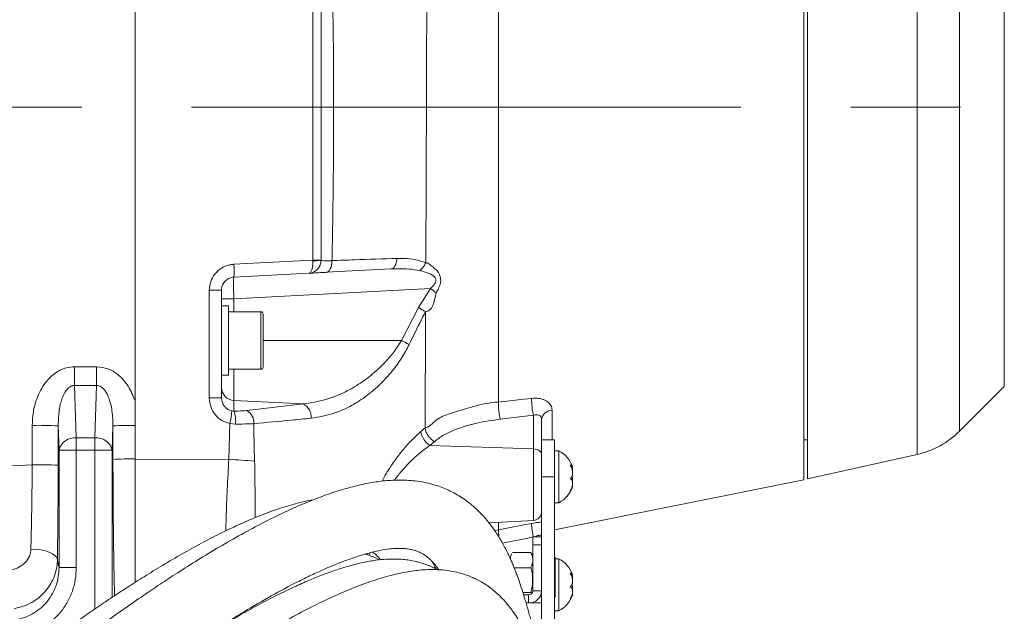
# Model space of a CAD drawing. Header units: millimetres. Extents: x 0 to 8410, y 0 to 5940.
# Tile 173 of 180: x 7086 to 7314, y 4136 to 4273. Entities that reach past the tile are written whole.
import ezdxf

# ---------------------------------------------------------------- set-up
doc = ezdxf.new("R2010")
doc.units = ezdxf.units.MM
doc.header["$LTSCALE"] = 10
doc.linetypes.add('CENTERX2', pattern=[20.32, 12.7, -2.54, 2.54, -2.54])

msp = doc.modelspace()

# ---------------------------------------------------------------- linework, layer by layer
at = {"color": 7, "linetype": 'Continuous', "lineweight": 0}
for p, q in [((7267.33, 4339.06), (7267.33, 4166.67)), ((7268.23, 4166.87), (7268.23, 4338.85)), ((7112.73, 4302.86), (7112.73, 4184.92)), ((7155.73, 4286.78), (7155.73, 4217.46)), ((7155.73, 4217.46), (7155.73, 4217.42)), ((7152.89, 4214.43), (7135.58, 4213.52)), ((7171.89, 4215.42), (7156.94, 4214.64)), ((7132.73, 4210.52), (7132.73, 4185.65)), ((7134.33, 4206.87), (7132.73, 4206.87)), ((7134.33, 4190.87), (7134.33, 4206.87)), ((7141.83, 4205.51), (7134.33, 4205.51)), ((7142.33, 4205.01), (7142.33, 4192.74)), ((7132.73, 4190.87), (7134.33, 4190.87)), ((7134.33, 4192.24), (7141.83, 4192.24)), ((7303.34, 4177.91), (7313.69, 4188.26)), ((7112.73, 4184.92), (7112.73, 4179.24)), ((7112.73, 4179.24), (7112.73, 4171.49)), ((7206.73, 4180.64), (7206.73, 4174.52)), ((7209.73, 4175.87), (7206.73, 4175.87)), ((7209.73, 4175.87), (7209.73, 4167.37)), ((7267.33, 4175.87), (7268.23, 4175.87)), ((7206.73, 4174.52), (7206.73, 4167.37)), ((7210.73, 4173.37), (7209.73, 4173.37)), ((7210.73, 4161.37), (7210.73, 4173.37)), ((7268.23, 4166.87), (7293.56, 4172.53)), ((7112.73, 4171.39), (7112.73, 4142.89)), ((7213.56, 4169.64), (7213.88, 4169.64)), ((7206.73, 4167.37), (7206.73, 4121.39)), ((7209.73, 4167.37), (7209.73, 4085.37)), ((7209.73, 4155.1), (7267.33, 4166.67)), ((7209.73, 4161.37), (7210.73, 4161.37)), ((7194.55, 4156.73), (7204.84, 4157.27)), ((7206.73, 4153.51), (7204.73, 4153.51)), ((7204.73, 4151.64), (7204.73, 4153.51)), ((7200.03, 4149.88), (7204.24, 4149.88)), ((7204.24, 4149.88), (7204.41, 4149.56)), ((7204.73, 4140.99), (7204.73, 4151.64)), ((7209.83, 4148.74), (7209.73, 4148.69)), ((7209.83, 4144.16), (7209.83, 4148.74)), ((7210.73, 4148.37), (7209.83, 4148.37)), ((7210.73, 4136.37), (7210.73, 4148.37)), ((7200.36, 4146.34), (7204.24, 4146.34)), ((7209.83, 4139.58), (7209.83, 4144.16)), ((7213.56, 4144.64), (7213.88, 4144.64)), ((7202.39, 4140.62), (7204.24, 4140.62)), ((7204.44, 4140.33), (7204.24, 4140.62)), ((7202.56, 4140.06), (7203.73, 4140.06)), ((7206.73, 4138.21), (7203.12, 4138.21)), ((7203.12, 4138.21), (7203.73, 4138.21)), ((7209.73, 4139.63), (7209.83, 4139.58)), ((7209.73, 4136.37), (7210.73, 4136.37))]:
    msp.add_line(p, q, dxfattribs=at)
at = {"color": 8, "linetype": 'Continuous', "lineweight": 0}
for p, q in [((7293.56, 4172.53), (7293.56, 4333.21)), ((7303.34, 4327.83), (7303.34, 4177.91)), ((7313.69, 4252.87), (7313.69, 4317.48)), ((7153.84, 4217.45), (7153.84, 4286.79)), ((7313.69, 4188.26), (7313.69, 4252.87)), ((7153.84, 4217.45), (7153.84, 4217.32)), ((7129.89, 4185.6), (7129.89, 4210.49)), ((7181.02, 4210.91), (7135.58, 4208.53)), ((7178.23, 4206.49), (7181.02, 4210.91)), ((7135.58, 4208.53), (7132.73, 4208.53)), ((7135.58, 4208.53), (7135.58, 4205.51)), ((7174.34, 4198.87), (7178.23, 4206.49)), ((7141.83, 4192.24), (7141.83, 4205.51)), ((7174.34, 4198.87), (7142.33, 4198.87)), ((7098.74, 4188.46), (7098.74, 4192.79)), ((7098.74, 4192.79), (7103.86, 4192.79)), ((7103.86, 4188.46), (7103.86, 4192.79)), ((7135.58, 4192.24), (7135.58, 4185.03)), ((7098.74, 4188.46), (7099.16, 4176.34)), ((7103.86, 4188.46), (7098.74, 4188.46)), ((7103.43, 4176.34), (7103.86, 4188.46)), ((7135.58, 4185.03), (7135.58, 4182.56)), ((7151.62, 4184.21), (7135.58, 4185.03)), ((7138.56, 4182.68), (7151.62, 4184.21)), ((7135.13, 4182.59), (7135.58, 4182.56)), ((7204.84, 4181.59), (7197.17, 4180.69)), ((7204.84, 4173.81), (7204.84, 4181.59)), ((7209.14, 4182.75), (7209.14, 4175.87)), ((7134.41, 4171.41), (7134.68, 4179.67)), ((7135.96, 4179.56), (7134.68, 4179.67)), ((7140.23, 4179.66), (7140.31, 4172.79)), ((7095.16, 4173.52), (7094.97, 4179.14)), ((7107.63, 4179.14), (7107.43, 4173.52)), ((7178.8, 4177.82), (7179.78, 4178.67)), ((7099.16, 4176.34), (7103.43, 4176.34)), ((7099.16, 4176.34), (7099.16, 4173.52)), ((7103.43, 4176.34), (7103.43, 4173.52)), ((7181.9, 4175.47), (7180.91, 4174.61)), ((7095.16, 4146.35), (7095.16, 4173.52)), ((7095.16, 4173.52), (7099.16, 4173.52)), ((7099.16, 4173.52), (7099.16, 4146.35)), ((7103.43, 4173.52), (7099.16, 4173.52)), ((7103.43, 4136.77), (7103.43, 4173.52)), ((7107.43, 4173.52), (7103.43, 4173.52)), ((7107.43, 4173.52), (7107.43, 4139.48)), ((7204.84, 4173.81), (7180.91, 4174.61)), ((7204.84, 4157.27), (7204.84, 4173.81)), ((7084.39, 4169.88), (7088.96, 4170.13)), ((7134.41, 4171.41), (7112.73, 4171.39)), ((7209.73, 4167.37), (7206.73, 4167.37)), ((7196.73, 4156.85), (7196.73, 4155.1)), ((7204.73, 4153.38), (7197.66, 4152.04)), ((7206.73, 4151.64), (7204.73, 4151.64)), ((7095.16, 4146.35), (7099.16, 4146.35)), ((7182.39, 4146.63), (7181.82, 4146.27)), ((7204.73, 4140.99), (7206.73, 4140.99)), ((7203.73, 4138.21), (7203.73, 4140.06))]:
    msp.add_line(p, q, dxfattribs=at)
at = {"color": 7, "linetype": 'CENTERX2', "lineweight": 0}
msp.add_line((8065.6, 4252.87), (6705.01, 4252.87), dxfattribs=at)
at = {"color": 8, "linetype": 'Continuous', "lineweight": 0, "flags": 128}
for points in [[(7135.58, 4216.49), (7141.56, 4216.8), (7153.84, 4217.45)], [(7156.94, 4214.64), (7157.2, 4214.7), (7157.45, 4214.86), (7157.68, 4215.11), (7157.88, 4215.44), (7158.04, 4215.85), (7158.16, 4216.31), (7158.24, 4216.81), (7158.26, 4217.34)], [(7171.89, 4215.42), (7172.15, 4215.48), (7172.4, 4215.62), (7172.63, 4215.84), (7172.83, 4216.13), (7173, 4216.49), (7173.14, 4216.9), (7173.24, 4217.36), (7173.29, 4217.85)], [(7196.73, 4184.6), (7202.61, 4185.29), (7204.41, 4185.5)], [(7204.84, 4173.81), (7205.21, 4173.78), (7205.57, 4173.7), (7205.9, 4173.58), (7206.19, 4173.42), (7206.42, 4173.23), (7206.59, 4173.01), (7206.7, 4172.78), (7206.73, 4172.54)], [(7196.73, 4155.1), (7202.61, 4156.22), (7204.41, 4156.56)], [(7195.89, 4154.91), (7196.73, 4155.1), (7196.73, 4155.1), (7196.73, 4155.1)], [(7094.79, 4148.18), (7094.64, 4148.66), (7094.27, 4149.11), (7093.69, 4149.54), (7092.92, 4149.91), (7092, 4150.21), (7090.96, 4150.44), (7089.83, 4150.58), (7088.66, 4150.64)], [(7094.79, 4148.18), (7095.13, 4146.52), (7095.16, 4146.35)]]:
    msp.add_lwpolyline(points, dxfattribs=at)
at = {"color": 8, "linetype": 'Continuous', "lineweight": 0}
for centre, radius, start, end in [((7121.27, 4215), 14.38, 354.0764, 5.9236), ((7154.3, 4269.98), 52.53, 269.496, 271.5635), ((7154.3, 4226.75), 9.44, 267.2417, 278.7553), ((7130.58, 4276.94), 66.45, 269.4084, 271.8601), ((7133.77, 4146.98), 79.49, 52.3558, 53.5342), ((7132.42, 4112.54), 95.97, 62.9076, 64.1013), ((7135.7, 4187.99), 2.96, 180.5968, 267.6684), ((7130.58, 4227.44), 41.84, 269.0594, 272.9537), ((7150.1, 4181.24), 3.34, 354.3927, 62.9594), ((7220.29, 4185.28), 15.88, 179.1975, 193.4475), ((7114.31, 4184.3), 20.88, 347.1752, 355.3102), ((7129.22, 4180.21), 6.78, 354.5001, 20.2443), ((7136.96, 4179.82), 3.27, 357.074, 60.6354), ((7209.19, 4180.27), 2.48, 91.0749, 171.2645), ((7090.34, 4090.09), 89.17, 87.0273, 90.8816), ((7111.71, 4106.86), 72.39, 89.1861, 93.2293), ((7183.62, 4178.71), 4.91, 190.4298, 236.4688), ((7098.75, 4172.69), 3.68, 83.5966, 166.966), ((7103.84, 4172.69), 3.68, 13.0349, 96.4024), ((7090.33, 4090.64), 79.51, 86.6642, 90.9874), ((7111.71, 4106.04), 65.46, 89.1023, 93.5698), ((7169.29, 4641.86), 471.74, 265.7592, 266.4871), ((7222.31, 4157.43), 17.93, 182.7826, 192.639)]:
    msp.add_arc(centre, radius, start, end, dxfattribs=at)
at = {"color": 7, "linetype": 'Continuous', "lineweight": 0}
for centre, radius, start, end in [((7141.83, 4205.01), 0.5, 0, 90), ((7141.83, 4192.74), 0.5, 270, 0), ((7289.2, 4192.05), 20, 282.6, 315), ((7207.34, 4167.25), 7, 20.8257, 60.9503), ((7207.34, 4167.49), 7, 299.0497, 339.2197), ((7204.73, 4159.27), 2, 273, 0), ((7202.38, 4148.49), 2.35, 0, 27.9202), ((7201.89, 4148.49), 2.35, 152.8178, 180), ((7207.34, 4142.25), 7, 20.8257, 60.9503), ((7203.77, 4141.03), 0.965, 267.894, 357.7145), ((7203.84, 4141.1), 2.9, 267.8884, 357.7196), ((7207.34, 4142.49), 7, 299.0497, 339.2197)]:
    msp.add_arc(centre, radius, start, end, dxfattribs=at)
at = {"color": 8, "linetype": 'Continuous', "lineweight": 0}
for centre, major_axis, ratio, start_param, end_param in [((7135.73, 4208.52), (-0.16, 5), 0.031345, 0.000658, 1.568715), ((6947.74, 4252.87), (0, 4039), 0.034973, 4.691903, 4.694159), ((6953.73, 4252.87), (0, 4045), 0.034921, 4.691903, 4.694159), ((7248.86, 4252.87), (0, 4045), 0.034921, 1.589026, 1.590946)]:
    msp.add_ellipse(centre, major_axis=major_axis, ratio=ratio, start_param=start_param, end_param=end_param, dxfattribs=at)
for points, knots in [([(7196.73, 4352.82), (7196.73, 4352.72), (7196.73, 4352.42), (7196.73, 4351.21), (7196.73, 4349.24), (7196.73, 4346.6), (7196.73, 4343.35), (7196.73, 4339.49), (7196.73, 4335.06), (7196.73, 4330.09), (7196.73, 4324.61), (7196.73, 4318.66), (7196.73, 4312.27), (7196.73, 4305.49), (7196.73, 4298.35), (7196.73, 4290.92), (7196.73, 4283.24), (7196.73, 4275.35), (7196.73, 4267.32), (7196.73, 4259.19), (7196.73, 4251.02), (7196.73, 4242.86), (7196.73, 4234.77), (7196.73, 4226.8), (7196.73, 4219), (7196.73, 4211.42), (7196.73, 4204.15), (7196.73, 4197.22), (7196.73, 4190.65), (7196.73, 4186.61), (7196.73, 4184.6)], [0, 0, 0, 0, 0.0182102, 0.0546153, 0.0910205, 0.1274257, 0.1638306, 0.2002359, 0.2366409, 0.273046, 0.3094513, 0.3458564, 0.3822616, 0.4186666, 0.4550718, 0.4914768, 0.5278819, 0.5642872, 0.6006919, 0.6370974, 0.6735026, 0.7099076, 0.7463128, 0.782718, 0.8191231, 0.8555281, 0.891933, 0.9279553, 0.9639779, 1, 1, 1, 1]), ([(7158.28, 4286.9), (7158.38, 4281.12), (7158.59, 4269.56), (7158.68, 4252.95), (7158.59, 4237.15), (7158.43, 4225.56), (7158.3, 4218.96), (7158.26, 4217.34)], [0, 0, 0, 0, 0.24967, 0.500002, 0.714744, 0.929925, 1, 1, 1, 1]), ([(7179.96, 4216.87), (7179.97, 4219.21), (7179.99, 4224.39), (7180.02, 4232.58), (7180.06, 4241.37), (7180.09, 4250.23), (7180.12, 4259.11), (7180.15, 4267.95), (7180.18, 4277.37), (7180.2, 4283.72), (7180.21, 4287.22)], [0, 0, 0, 0, 0.102342, 0.226415, 0.350593, 0.474892, 0.599233, 0.723553, 0.847815, 1, 1, 1, 1]), ([(7129.89, 4210.49), (7129.96, 4211.17), (7130.09, 4212.51), (7131.12, 4214.31), (7132.64, 4215.67), (7134.23, 4216.35), (7135.24, 4216.45), (7135.58, 4216.49)], [0, 0, 0, 0, 0.221743, 0.443462, 0.665189, 0.887131, 1, 1, 1, 1]), ([(7152.89, 4214.43), (7152.89, 4214.43), (7152.98, 4214.43), (7153.15, 4214.5), (7153.41, 4214.79), (7153.65, 4215.34), (7153.8, 4216.12), (7153.85, 4216.79), (7153.85, 4217.19), (7153.84, 4217.32)], [0, 0, 0, 0, 0.002405, 0.160299, 0.310653, 0.548656, 0.743074, 0.911923, 1, 1, 1, 1]), ([(7155.73, 4217.42), (7155.79, 4217.39), (7155.9, 4217.33), (7156.76, 4217.3), (7157.66, 4217.32), (7158.21, 4217.34), (7158.26, 4217.34)], [0, 0, 0, 0, 0.322132, 0.643137, 0.961447, 1, 1, 1, 1]), ([(7158.26, 4217.34), (7160, 4217.41), (7165.05, 4217.59), (7170.03, 4217.74), (7173.29, 4217.85)], [0, 0, 0, 0, 0.343808, 1, 1, 1, 1]), ([(7173.29, 4217.85), (7173.87, 4217.85), (7175.31, 4217.86), (7177.59, 4217.65), (7179.16, 4217.13), (7179.96, 4216.87)], [0, 0, 0, 0, 0.250314, 0.621622, 1, 1, 1, 1]), ([(7178.56, 4215.06), (7178.7, 4215.16), (7178.97, 4215.36), (7179.35, 4215.79), (7179.69, 4216.3), (7179.87, 4216.68), (7179.96, 4216.87)], [0, 0, 0, 0, 0.24999, 0.500006, 0.749982, 1, 1, 1, 1]), ([(7179.96, 4216.87), (7179.96, 4216.87), (7180.36, 4216.87), (7181.39, 4216.01), (7182.46, 4215.2), (7183.16, 4214.16), (7183.44, 4213.18), (7183.38, 4212.1), (7182.98, 4210.98), (7182.53, 4210.27), (7182.32, 4209.92)], [0, 0, 0, 0, 0.000005, 0.199814, 0.398605, 0.527795, 0.635289, 0.743235, 0.875833, 1, 1, 1, 1]), ([(7178.56, 4215.06), (7177.76, 4215.19), (7176.15, 4215.46), (7173.9, 4215.5), (7172.47, 4215.45), (7171.89, 4215.42)], [0, 0, 0, 0, 0.369009, 0.743035, 1, 1, 1, 1]), ([(7181.02, 4210.91), (7181.26, 4211.12), (7181.73, 4211.54), (7182.19, 4212.18), (7182.31, 4212.68), (7182.29, 4213.03), (7182.18, 4213.29), (7181.9, 4213.67), (7181.29, 4214.14), (7180.24, 4214.62), (7179.26, 4214.89), (7178.69, 4215.02), (7178.56, 4215.06)], [0, 0, 0, 0, 0.129245, 0.250188, 0.307506, 0.337289, 0.404157, 0.426668, 0.549756, 0.743165, 0.937472, 1, 1, 1, 1]), ([(7182.32, 4209.92), (7181.92, 4207.75), (7181.52, 4205.57), (7179.91, 4205.57), (7179.91, 4205.57)], [0, 0, 0, 0, 0.9999938, 1, 1, 1, 1]), ([(7178.23, 4206.49), (7178.54, 4206.32), (7179.17, 4205.98), (7179.66, 4205.7), (7179.91, 4205.57)], [0, 0, 0, 0, 0.499993, 1, 1, 1, 1]), ([(7179.91, 4205.57), (7179, 4203.79), (7177.7, 4201.28), (7176.49, 4198.73), (7176.13, 4197.98)], [0, 0, 0, 0, 0.70738, 1, 1, 1, 1]), ([(7179.78, 4178.68), (7179.79, 4180.75), (7179.81, 4184.91), (7179.85, 4191.77), (7179.88, 4198.67), (7179.9, 4203.35), (7179.91, 4205.57)], [0, 0, 0, 0, 0.256628, 0.513154, 0.769764, 1, 1, 1, 1]), ([(7151.62, 4184.21), (7153.38, 4184.48), (7156.38, 4184.93), (7160.49, 4186.52), (7163.97, 4188.37), (7167.29, 4190.73), (7170.13, 4193.34), (7172.54, 4196.05), (7173.74, 4197.93), (7174.34, 4198.87)], [0, 0, 0, 0, 0.208809, 0.355797, 0.50272, 0.644773, 0.786656, 0.893466, 1, 1, 1, 1]), ([(7176.13, 4197.98), (7175.55, 4196.89), (7174.4, 4194.7), (7172.02, 4191.51), (7169.19, 4188.45), (7165.87, 4185.68), (7162.38, 4183.51), (7158.23, 4181.7), (7155.2, 4181.2), (7153.42, 4180.91)], [0, 0, 0, 0, 0.108396, 0.217038, 0.358469, 0.500106, 0.646077, 0.792123, 1, 1, 1, 1]), ([(7088.97, 4179.25), (7089.02, 4180.28), (7089.12, 4182.35), (7089.84, 4185.08), (7090.84, 4187.36), (7092.21, 4189.52), (7094.18, 4191.44), (7096.58, 4192.62), (7098.1, 4192.74), (7098.74, 4192.79)], [0, 0, 0, 0, 0.168652, 0.337159, 0.455879, 0.574448, 0.752635, 0.897054, 1, 1, 1, 1]), ([(7103.86, 4192.79), (7104.75, 4192.7), (7106.52, 4192.5), (7109.11, 4190.9), (7111.35, 4188.36), (7112.27, 4186.08), (7112.73, 4184.92)], [0, 0, 0, 0, 0.209957, 0.419013, 0.705709, 1, 1, 1, 1]), ([(7098.74, 4188.46), (7098.55, 4188.45), (7098.29, 4188.43), (7097.75, 4188.22), (7097.36, 4187.92), (7096.68, 4187.17), (7095.89, 4185.73), (7095.09, 4182.89), (7095.01, 4180.55), (7094.97, 4179.14)], [0, 0, 0, 0, 0.047631, 0.067113, 0.153285, 0.176266, 0.342599, 0.600744, 1, 1, 1, 1]), ([(7107.63, 4179.14), (7107.6, 4180.18), (7107.55, 4182.29), (7106.95, 4185.05), (7106.04, 4187.07), (7105.13, 4188.06), (7104.4, 4188.43), (7104.03, 4188.45), (7103.86, 4188.46)], [0, 0, 0, 0, 0.293241, 0.596492, 0.78916, 0.903951, 0.955035, 1, 1, 1, 1]), ([(7134.68, 4179.67), (7134.04, 4179.86), (7132.76, 4180.25), (7131.24, 4181.6), (7130.12, 4183.41), (7129.97, 4184.84), (7129.89, 4185.6)], [0, 0, 0, 0, 0.240944, 0.481884, 0.724605, 1, 1, 1, 1]), ([(7132.73, 4185.65), (7132.77, 4185.26), (7132.85, 4184.53), (7133.4, 4183.59), (7134.17, 4182.89), (7134.81, 4182.69), (7135.13, 4182.59)], [0, 0, 0, 0, 0.281895, 0.525945, 0.764128, 1, 1, 1, 1]), ([(7179.78, 4178.68), (7179.78, 4178.68), (7180.64, 4178.68), (7182.35, 4180.87), (7186.12, 4182.17), (7190.93, 4183.65), (7194.76, 4184.6), (7196.73, 4184.6), (7196.73, 4184.6)], [0, 0, 0, 0, 0.000002, 0.189952, 0.380423, 0.689911, 0.999997, 1, 1, 1, 1]), ([(7197.17, 4180.69), (7197.1, 4180.98), (7196.97, 4181.58), (7196.82, 4182.66), (7196.73, 4183.73), (7196.73, 4184.31), (7196.73, 4184.6)], [0, 0, 0, 0, 0.250017, 0.499996, 0.750003, 1, 1, 1, 1]), ([(7204.41, 4185.5), (7204.96, 4185.53), (7206.06, 4185.58), (7207.51, 4185.14), (7208.58, 4184.38), (7209.08, 4183.52), (7209.13, 4182.95), (7209.14, 4182.75)], [0, 0, 0, 0, 0.22599, 0.450692, 0.669629, 0.884431, 1, 1, 1, 1]), ([(7135.58, 4182.56), (7136.26, 4182.56), (7137.33, 4182.56), (7138.23, 4182.65), (7138.56, 4182.68)], [0, 0, 0, 0, 0.638053, 1, 1, 1, 1]), ([(7206.73, 4180.64), (7206.73, 4180.74), (7206.71, 4181), (7206.51, 4181.37), (7206.08, 4181.66), (7205.49, 4181.76), (7205.06, 4181.64), (7204.84, 4181.59)], [0, 0, 0, 0, 0.115744, 0.328006, 0.543041, 0.767084, 1, 1, 1, 1]), ([(7140.23, 4179.66), (7139.76, 4179.63), (7138.47, 4179.55), (7136.94, 4179.56), (7135.96, 4179.56)], [0, 0, 0, 0, 0.361635, 1, 1, 1, 1]), ([(7153.42, 4180.91), (7151.9, 4180.76), (7147.59, 4180.32), (7143.12, 4179.92), (7140.23, 4179.66)], [0, 0, 0, 0, 0.352948, 1, 1, 1, 1]), ([(7197.17, 4180.69), (7195.36, 4180.42), (7191.78, 4179.91), (7187.45, 4178.61), (7184.11, 4177.13), (7182.64, 4176.02), (7181.9, 4175.47)], [0, 0, 0, 0, 0.322705, 0.636965, 0.815922, 1, 1, 1, 1]), ([(7169.84, 4166.32), (7170.17, 4166.94), (7171, 4168.48), (7172.54, 4170.84), (7174.46, 4173.38), (7176.56, 4175.76), (7178.05, 4177.13), (7178.8, 4177.82)], [0, 0, 0, 0, 0.137147, 0.343281, 0.549623, 0.774757, 1, 1, 1, 1]), ([(7181.9, 4175.47), (7181.63, 4175.68), (7181.09, 4176.1), (7180.41, 4176.96), (7179.92, 4177.87), (7179.83, 4178.41), (7179.78, 4178.67)], [0, 0, 0, 0, 0.250017, 0.500009, 0.749995, 1, 1, 1, 1]), ([(7140.31, 4172.79), (7140.31, 4172.79), (7140.31, 4172.19), (7140.35, 4171.6), (7140.39, 4171.01)], [0, 0, 0, 0, 0.000067, 1, 1, 1, 1]), ([(7180.91, 4174.61), (7180.18, 4174.09), (7178.69, 4173.02), (7176.6, 4171.15), (7174.69, 4169.11), (7173.41, 4167.56), (7172.8, 4166.66), (7172.71, 4166.53)], [0, 0, 0, 0, 0.249862, 0.504198, 0.729331, 0.95974, 1, 1, 1, 1]), ([(7088.66, 4150.64), (7088.69, 4151.61), (7088.77, 4155.15), (7088.86, 4160.26), (7088.93, 4165.84), (7088.95, 4168.7), (7088.96, 4170.13)], [0, 0, 0, 0, 0.1585061, 0.5730515, 0.7865267, 1, 1, 1, 1]), ([(7108, 4139.86), (7107.99, 4140.19), (7107.95, 4141.74), (7107.89, 4144.77), (7107.81, 4148.93), (7107.75, 4153.32), (7107.69, 4158.51), (7107.65, 4164.54), (7107.64, 4169.08), (7107.63, 4171.37)], [0, 0, 0, 0, 0.036504, 0.174322, 0.312138, 0.453949, 0.595761, 0.796383, 1, 1, 1, 1]), ([(7133.71, 4154.85), (7133.73, 4155.8), (7133.82, 4158.88), (7134.04, 4164.48), (7134.29, 4169.1), (7134.41, 4171.41)], [0, 0, 0, 0, 0.183568, 0.591788, 1, 1, 1, 1]), ([(7140.39, 4171.01), (7140.42, 4168.87), (7140.48, 4164.61), (7140.5, 4160.21), (7140.51, 4158.09), (7140.51, 4157.92)], [0, 0, 0, 0, 0.479914, 0.959786, 1, 1, 1, 1]), ([(7204.41, 4156.56), (7204.97, 4156.66), (7205.81, 4156.81), (7206.51, 4156.84), (7206.73, 4156.85)], [0, 0, 0, 0, 0.672709, 1, 1, 1, 1]), ([(7196.93, 4153.29), (7196.89, 4153.51), (7196.81, 4154.07), (7196.73, 4154.74), (7196.73, 4154.98), (7196.73, 4155.1)], [0, 0, 0, 0, 0.25575, 0.627879, 1, 1, 1, 1]), ([(7206.73, 4153.64), (7206.73, 4153.67), (7206.71, 4153.76), (7206.51, 4153.85), (7206.08, 4153.83), (7205.57, 4153.71), (7205.23, 4153.56), (7205.1, 4153.51)], [0, 0, 0, 0, 0.127448, 0.361167, 0.597956, 0.844656, 1, 1, 1, 1]), ([(7083.59, 4145.69), (7084.22, 4145.84), (7085.48, 4146.13), (7087.07, 4147.17), (7088.22, 4148.58), (7088.63, 4149.83), (7088.66, 4150.53), (7088.66, 4150.64)], [0, 0, 0, 0, 0.242647, 0.478269, 0.715212, 0.955719, 1, 1, 1, 1]), ([(7167.05, 4149.77), (7167.01, 4149.6), (7166.97, 4149.42), (7166.87, 4149.2), (7166.86, 4149.18)], [0, 0, 0, 0, 0.917564, 1, 1, 1, 1]), ([(7094.79, 4148.18), (7094.78, 4147.93), (7094.75, 4147.01), (7094.47, 4145.44), (7093.59, 4142.96), (7091.71, 4140.28), (7088.57, 4137.86), (7086.03, 4137.19), (7084.76, 4136.86)], [0, 0, 0, 0, 0.046486, 0.171583, 0.296679, 0.535123, 0.766015, 1, 1, 1, 1]), ([(7084.93, 4134.27), (7085.19, 4134.31), (7086.12, 4134.47), (7087.66, 4134.95), (7089.48, 4135.86), (7091.12, 4137.09), (7092.55, 4138.59), (7093.69, 4140.33), (7094.54, 4142.24), (7095.06, 4144.26), (7095.13, 4145.65), (7095.16, 4146.35)], [0, 0, 0, 0, 0.046111, 0.162932, 0.279758, 0.3986, 0.517457, 0.637913, 0.758389, 0.879187, 1, 1, 1, 1]), ([(7099.16, 4146.35), (7099.11, 4145.43), (7099.02, 4143.59), (7098.31, 4140.91), (7097.19, 4138.39), (7095.65, 4136.1), (7093.75, 4134.11), (7091.56, 4132.49), (7089.13, 4131.27), (7087.07, 4130.63), (7085.84, 4130.43), (7085.49, 4130.37)], [0, 0, 0, 0, 0.120191, 0.240378, 0.360624, 0.480863, 0.599939, 0.719007, 0.83634, 0.953669, 1, 1, 1, 1])]:
    msp.add_open_spline(points, degree=3, knots=knots, dxfattribs=at)
at = {"color": 7, "linetype": 'Continuous', "lineweight": 0}
for points, knots in [([(7152.89, 4214.43), (7152.89, 4214.43), (7153.13, 4214.44), (7153.59, 4214.52), (7154.34, 4214.84), (7155.03, 4215.41), (7155.52, 4216.21), (7155.71, 4216.89), (7155.73, 4217.29), (7155.73, 4217.42)], [0, 0, 0, 0, 0.002407, 0.160302, 0.310657, 0.548663, 0.743073, 0.91194, 1, 1, 1, 1]), ([(7135.58, 4213.52), (7135.41, 4213.5), (7134.9, 4213.45), (7134.11, 4213.11), (7133.35, 4212.43), (7132.83, 4211.53), (7132.77, 4210.86), (7132.73, 4210.52)], [0, 0, 0, 0, 0.113165, 0.335497, 0.557246, 0.778671, 1, 1, 1, 1]), ([(7156.94, 4214.64), (7156.85, 4214.63), (7155.98, 4214.59), (7154.54, 4214.51), (7153.16, 4214.44), (7152.98, 4214.43), (7152.89, 4214.43)], [0, 0, 0, 0, 0.038711, 0.358023, 0.679046, 1, 1, 1, 1]), ([(7112.73, 4171.49), (7112.73, 4169.49), (7112.73, 4165.45), (7112.73, 4160.11), (7112.73, 4155.49), (7112.73, 4151.55), (7112.73, 4147.75), (7112.73, 4144.79), (7112.73, 4143.28), (7112.73, 4142.89)], [0, 0, 0, 0, 0.195808, 0.394455, 0.531272, 0.668087, 0.808872, 0.94966, 1, 1, 1, 1]), ([(7213.88, 4169.74), (7213.89, 4169.69), (7213.91, 4169.6), (7213.76, 4169.71), (7213.55, 4169.91), (7213.38, 4170.08), (7213.33, 4170.14)], [0, 0, 0, 0, 0.277089, 0.560016, 0.85708, 1, 1, 1, 1]), ([(7213.33, 4170.14), (7213.47, 4169.86), (7213.73, 4169.38), (7213.9, 4168.59), (7213.91, 4167.94), (7213.76, 4167.39), (7213.55, 4167.07), (7213.38, 4166.94), (7213.33, 4166.89)], [0, 0, 0, 0, 0.235547, 0.408139, 0.581134, 0.745067, 0.917173, 1, 1, 1, 1]), ([(7094.96, 4170.01), (7094.96, 4168.46), (7094.95, 4165.34), (7094.93, 4160.67), (7094.89, 4156.03), (7094.84, 4151.84), (7094.8, 4149.28), (7094.79, 4148.18)], [0, 0, 0, 0, 0.207377, 0.414752, 0.628155, 0.84156, 1, 1, 1, 1]), ([(7213.88, 4168.55), (7213.89, 4168.72), (7213.91, 4169.04), (7213.81, 4169.44), (7213.75, 4169.64)], [0, 0, 0, 0, 0.507973, 1, 1, 1, 1]), ([(7205.17, 4130.73), (7204.9, 4131.76), (7204.39, 4133.71), (7203.63, 4136.49), (7202.91, 4138.96), (7202.22, 4141.2), (7201.55, 4143.19), (7200.93, 4144.91), (7200.39, 4146.28), (7199.94, 4147.38), (7199.5, 4148.39), (7199.03, 4149.4), (7198.48, 4150.52), (7197.85, 4151.72), (7197.14, 4152.98), (7196.38, 4154.19), (7195.64, 4155.29), (7194.97, 4156.21), (7194.35, 4157), (7193.7, 4157.78), (7192.9, 4158.67), (7191.85, 4159.74), (7190.56, 4160.88), (7189.14, 4161.98), (7187.62, 4162.99), (7186.1, 4163.84), (7184.51, 4164.58), (7182.88, 4165.2), (7181.05, 4165.76), (7178.46, 4166.32), (7175.22, 4166.65), (7171.52, 4166.57), (7167.99, 4166.15), (7164.44, 4165.44), (7160.69, 4164.44), (7156.63, 4163.1), (7152.22, 4161.39), (7147.46, 4159.28), (7142.47, 4156.83), (7137.38, 4154.1), (7132.29, 4151.19), (7127.38, 4148.22), (7122.8, 4145.32), (7118.63, 4142.59), (7114.56, 4139.84), (7110.22, 4136.83), (7105.34, 4133.34), (7099.88, 4129.33), (7093.88, 4124.8), (7087.54, 4119.85), (7079.45, 4113.37), (7069.75, 4105.29), (7058.5, 4095.5), (7047.4, 4085.5), (7038.25, 4077.03), (7031.07, 4070.26), (7025.79, 4065.22), (7020.6, 4060.19), (7015.49, 4055.16), (7010.48, 4050.15), (7005.56, 4045.15), (7000.53, 4039.97), (6995.17, 4034.36), (6989.26, 4028.06), (6982.76, 4021.03), (6975.72, 4013.29), (6968.19, 4004.88), (6960.2, 3995.84), (6951.84, 3986.2), (6943.13, 3975.99), (6937.35, 3969.01), (6934.38, 3965.42)], [0, 0, 0, 0, 0.018859, 0.035974, 0.051343, 0.064966, 0.078152, 0.089155, 0.097979, 0.104628, 0.110363, 0.116948, 0.123947, 0.131712, 0.140245, 0.148898, 0.156383, 0.163005, 0.168275, 0.173217, 0.179657, 0.187628, 0.197124, 0.206875, 0.215596, 0.225103, 0.233014, 0.241019, 0.25022, 0.260612, 0.278422, 0.294425, 0.30873, 0.32311, 0.337955, 0.353482, 0.369847, 0.387052, 0.404453, 0.421441, 0.438032, 0.453885, 0.468044, 0.480456, 0.49191, 0.504674, 0.518885, 0.534529, 0.551593, 0.569595, 0.587454, 0.618245, 0.648409, 0.677846, 0.706503, 0.72056, 0.734452, 0.74819, 0.76178, 0.775225, 0.788527, 0.801767, 0.816392, 0.832933, 0.851372, 0.871683, 0.893832, 0.917783, 0.943505, 0.970942, 1, 1, 1, 1]), ([(7213.33, 4166.89), (7213.47, 4166.83), (7213.73, 4166.72), (7213.9, 4166.25), (7213.91, 4165.7), (7213.76, 4165.06), (7213.55, 4164.53), (7213.38, 4164.23), (7213.33, 4164.13)], [0, 0, 0, 0, 0.235571, 0.40815, 0.581154, 0.745068, 0.917174, 1, 1, 1, 1]), ([(7213.88, 4166.19), (7213.89, 4166.39), (7213.9, 4166.81), (7213.82, 4167.21), (7213.72, 4167.35), (7213.71, 4167.37)], [0, 0, 0, 0, 0.461868, 0.932648, 1, 1, 1, 1]), ([(7213.33, 4164.13), (7213.48, 4164.34), (7213.73, 4164.71), (7213.89, 4165.02), (7213.93, 4165.13), (7213.88, 4165.1), (7213.88, 4165.1)], [0, 0, 0, 0, 0.403852, 0.699734, 0.996316, 1, 1, 1, 1]), ([(7153.94, 4162.01), (7153.76, 4161.99), (7152.35, 4161.8), (7149.48, 4161.06), (7145.22, 4159.77), (7140.88, 4158.11), (7136.57, 4156.24), (7132.43, 4154.27), (7128.11, 4152.03), (7123.67, 4149.58), (7119.23, 4146.98), (7115.03, 4144.4), (7111.28, 4142.02), (7107.85, 4139.77), (7104.38, 4137.44), (7100.47, 4134.74), (7095.96, 4131.54), (7090.83, 4127.81), (7085.15, 4123.54), (7079.12, 4118.87), (7071.44, 4112.76), (7062.25, 4105.18), (7051.58, 4096.01), (7041.1, 4086.63), (7032.52, 4078.64), (7025.83, 4072.23), (7020.93, 4067.44), (7016.11, 4062.66), (7011.38, 4057.88), (7006.73, 4053.11), (7002.15, 4048.34), (6997.45, 4043.36), (6992.41, 4037.94), (6986.86, 4031.84), (6980.8, 4025.02), (6974.29, 4017.48), (6967.39, 4009.23), (6960.19, 4000.29), (6952.74, 3990.69), (6945.07, 3980.47), (6940.05, 3973.45), (6937.47, 3969.83)], [0, 0, 0, 0, 0.00359, 0.028386, 0.054333, 0.081973, 0.103844, 0.126288, 0.14874, 0.171203, 0.193627, 0.214119, 0.231747, 0.246507, 0.261847, 0.279494, 0.299562, 0.322032, 0.346885, 0.373091, 0.399035, 0.443705, 0.487349, 0.52984, 0.571116, 0.591344, 0.611336, 0.631116, 0.650699, 0.670094, 0.689308, 0.708584, 0.730107, 0.754394, 0.781434, 0.811215, 0.843713, 0.878905, 0.916753, 0.957172, 1, 1, 1, 1]), ([(6947.22, 3956.22), (6948.83, 3958.2), (6951.91, 3961.98), (6956.42, 3967.37), (6960.55, 3972.24), (6964.38, 3976.7), (6967.86, 3980.7), (6970.92, 3984.19), (6973.38, 3986.98), (6975.44, 3989.31), (6977.37, 3991.47), (6979.9, 3994.31), (6983.24, 3998.03), (6987.42, 4002.66), (6993.79, 4009.67), (7002.17, 4018.75), (7012.49, 4029.64), (7022.73, 4040.12), (7032.94, 4050.22), (7043.17, 4060.01), (7053.43, 4069.59), (7063.66, 4078.91), (7073.76, 4087.87), (7083.62, 4096.31), (7093.17, 4104.16), (7102.49, 4111.52), (7110.65, 4117.67), (7117.77, 4122.83), (7123.94, 4127.13), (7130.18, 4131.3), (7136.49, 4135.3), (7142.75, 4139.02), (7148.04, 4141.91), (7152.22, 4144.02), (7155.27, 4145.46), (7157.86, 4146.59), (7160.14, 4147.52), (7162.51, 4148.41), (7165.14, 4149.28), (7168.02, 4150.07), (7170.47, 4150.54), (7172.41, 4150.77), (7173.9, 4150.83), (7175.24, 4150.77), (7176.39, 4150.6), (7177.33, 4150.37), (7178.01, 4150.14), (7178.52, 4149.92), (7179.01, 4149.68), (7179.54, 4149.37), (7180.1, 4148.98), (7180.67, 4148.53), (7181.17, 4148.05), (7181.58, 4147.62), (7181.89, 4147.26), (7182.15, 4146.94), (7182.39, 4146.64), (7182.65, 4146.27), (7182.85, 4145.99), (7182.96, 4145.83)], [0, 0, 0, 0, 0.019353, 0.037019, 0.052944, 0.067087, 0.080774, 0.092154, 0.101205, 0.108028, 0.114783, 0.122286, 0.135597, 0.150775, 0.166996, 0.203066, 0.237993, 0.271867, 0.304824, 0.337604, 0.37043, 0.403363, 0.436348, 0.468896, 0.500568, 0.531822, 0.563786, 0.585502, 0.607791, 0.631169, 0.655635, 0.681172, 0.707092, 0.722831, 0.736961, 0.749488, 0.760421, 0.771323, 0.787379, 0.805439, 0.825368, 0.838551, 0.852031, 0.865819, 0.87991, 0.892924, 0.904004, 0.91194, 0.920817, 0.930729, 0.94169, 0.953631, 0.964624, 0.972603, 0.979289, 0.984671, 0.988799, 0.993806, 1, 1, 1, 1]), ([(7167.69, 4149.95), (7167.96, 4149.73), (7168.59, 4149.23), (7169.16, 4148.56), (7169.48, 4148.17)], [0, 0, 0, 0, 0.42541, 1, 1, 1, 1]), ([(7204.24, 4149.88), (7204.38, 4149.53), (7204.75, 4148.57), (7204.71, 4147.34), (7204.33, 4146.54), (7204.24, 4146.34)], [0, 0, 0, 0, 0.303242, 0.824416, 1, 1, 1, 1]), ([(7182.64, 4145.86), (7182.59, 4145.89), (7181.98, 4146.27), (7180.7, 4146.83), (7178.83, 4147.5), (7177.05, 4147.93), (7175.45, 4148.18), (7173.93, 4148.32), (7172.23, 4148.37), (7170.15, 4148.28), (7167.62, 4147.98), (7164.65, 4147.4), (7161.47, 4146.56), (7158.35, 4145.54), (7155.41, 4144.45), (7152.39, 4143.2), (7149, 4141.68), (7145.14, 4139.79), (7141, 4137.62), (7136.92, 4135.33), (7133.82, 4133.52), (7132.12, 4132.48), (7131.66, 4132.2)], [0, 0, 0, 0, 0.004882, 0.060875, 0.114793, 0.164287, 0.201923, 0.236242, 0.2759, 0.323618, 0.37935, 0.441113, 0.507838, 0.566043, 0.616231, 0.667918, 0.726102, 0.789918, 0.8592, 0.924188, 0.979373, 1, 1, 1, 1]), ([(7169.15, 4148.13), (7169.05, 4148.19), (7168.31, 4148.63), (7167.25, 4149.09), (7166.23, 4149.4), (7165.98, 4149.48)], [0, 0, 0, 0, 0.113675, 0.775008, 1, 1, 1, 1]), ([(7182.33, 4145.9), (7182.27, 4146.04), (7182.04, 4146.58), (7181.77, 4147.17), (7181.55, 4147.61), (7181.52, 4147.67)], [0, 0, 0, 0, 0.243284, 0.894204, 1, 1, 1, 1]), ([(7207.66, 4118.19), (7207.61, 4118.39), (7207.32, 4119.45), (7206.79, 4121.24), (7206.1, 4123.43), (7205.47, 4125.27), (7204.92, 4126.77), (7204.46, 4127.95), (7204.06, 4128.92), (7203.61, 4129.96), (7203.01, 4131.23), (7202.2, 4132.82), (7201.27, 4134.45), (7200.32, 4135.91), (7199.53, 4136.99), (7198.9, 4137.79), (7198.29, 4138.51), (7197.51, 4139.36), (7196.51, 4140.34), (7195.33, 4141.35), (7194.09, 4142.26), (7192.86, 4143.03), (7191.69, 4143.66), (7190.51, 4144.2), (7189.28, 4144.68), (7187.88, 4145.11), (7185.61, 4145.65), (7182.51, 4145.99), (7178.66, 4145.85), (7174.87, 4145.28), (7170.92, 4144.34), (7166.57, 4142.97), (7161.98, 4141.2), (7157.21, 4139.08), (7152.42, 4136.72), (7147.48, 4134.07), (7142.53, 4131.23), (7137.76, 4128.33), (7133.39, 4125.56), (7129.24, 4122.83), (7124.9, 4119.89), (7119.9, 4116.4), (7114.14, 4112.23), (7107.63, 4107.37), (7100.6, 4101.93), (7092.15, 4095.18), (7082.51, 4087.15), (7071.73, 4077.8), (7061.14, 4068.28), (7052.46, 4060.23), (7045.66, 4053.8), (7040.68, 4049.01), (7035.78, 4044.23), (7030.96, 4039.45), (7026.23, 4034.68), (7021.57, 4029.9), (7016.78, 4024.91), (7011.35, 4019.17), (7005.01, 4012.36), (6997.71, 4004.38), (6989.7, 3995.48), (6981, 3985.71), (6971.69, 3975.1), (6961.86, 3963.69), (6955.29, 3955.8), (6951.9, 3951.74)], [0, 0, 0, 0, 0.004137, 0.021631, 0.036879, 0.04989, 0.060503, 0.068982, 0.07535, 0.081319, 0.091343, 0.103112, 0.116522, 0.128603, 0.137928, 0.142982, 0.148732, 0.156115, 0.165115, 0.17548, 0.185193, 0.193803, 0.202013, 0.209013, 0.216431, 0.224837, 0.234222, 0.25567, 0.274559, 0.291698, 0.309392, 0.327918, 0.347648, 0.36553, 0.383619, 0.401429, 0.418968, 0.4356, 0.450151, 0.462593, 0.47628, 0.492061, 0.509977, 0.530005, 0.551653, 0.573182, 0.60491, 0.635918, 0.666157, 0.695572, 0.709983, 0.724214, 0.738278, 0.752187, 0.765949, 0.779576, 0.793245, 0.808512, 0.828375, 0.850813, 0.875815, 0.903343, 0.933317, 0.965603, 1, 1, 1, 1]), ([(7204.24, 4140.62), (7204.37, 4141.08), (7204.62, 4142.01), (7204.65, 4143.77), (7204.61, 4145.25), (7204.3, 4146.16), (7204.24, 4146.34)], [0, 0, 0, 0, 0.244954, 0.500131, 0.904939, 1, 1, 1, 1]), ([(7213.88, 4144.74), (7213.89, 4144.69), (7213.91, 4144.6), (7213.76, 4144.71), (7213.55, 4144.91), (7213.38, 4145.08), (7213.33, 4145.14)], [0, 0, 0, 0, 0.277087, 0.560012, 0.857058, 1, 1, 1, 1]), ([(7213.33, 4145.14), (7213.47, 4144.86), (7213.73, 4144.38), (7213.9, 4143.59), (7213.91, 4142.94), (7213.76, 4142.39), (7213.55, 4142.07), (7213.38, 4141.94), (7213.33, 4141.89)], [0, 0, 0, 0, 0.235545, 0.408134, 0.581127, 0.745058, 0.917163, 1, 1, 1, 1]), ([(7213.88, 4143.55), (7213.89, 4143.72), (7213.9, 4144.05), (7213.82, 4144.5), (7213.72, 4144.73), (7213.71, 4144.76)], [0, 0, 0, 0, 0.462291, 0.93276, 1, 1, 1, 1]), ([(7213.33, 4141.89), (7213.47, 4141.83), (7213.73, 4141.72), (7213.9, 4141.25), (7213.91, 4140.7), (7213.76, 4140.06), (7213.55, 4139.53), (7213.38, 4139.23), (7213.33, 4139.13)], [0, 0, 0, 0, 0.235565, 0.408145, 0.581149, 0.745065, 0.917199, 1, 1, 1, 1]), ([(7213.88, 4141.19), (7213.89, 4141.39), (7213.9, 4141.81), (7213.82, 4142.21), (7213.72, 4142.35), (7213.71, 4142.37)], [0, 0, 0, 0, 0.4618915, 0.9326938, 1, 1, 1, 1]), ([(7213.33, 4139.13), (7213.48, 4139.34), (7213.73, 4139.71), (7213.89, 4140.02), (7213.93, 4140.13), (7213.88, 4140.1), (7213.88, 4140.1)], [0, 0, 0, 0, 0.403851, 0.699734, 0.996317, 1, 1, 1, 1])]:
    msp.add_open_spline(points, degree=3, knots=knots, dxfattribs=at)

doc.saveas('drawing.dxf')
